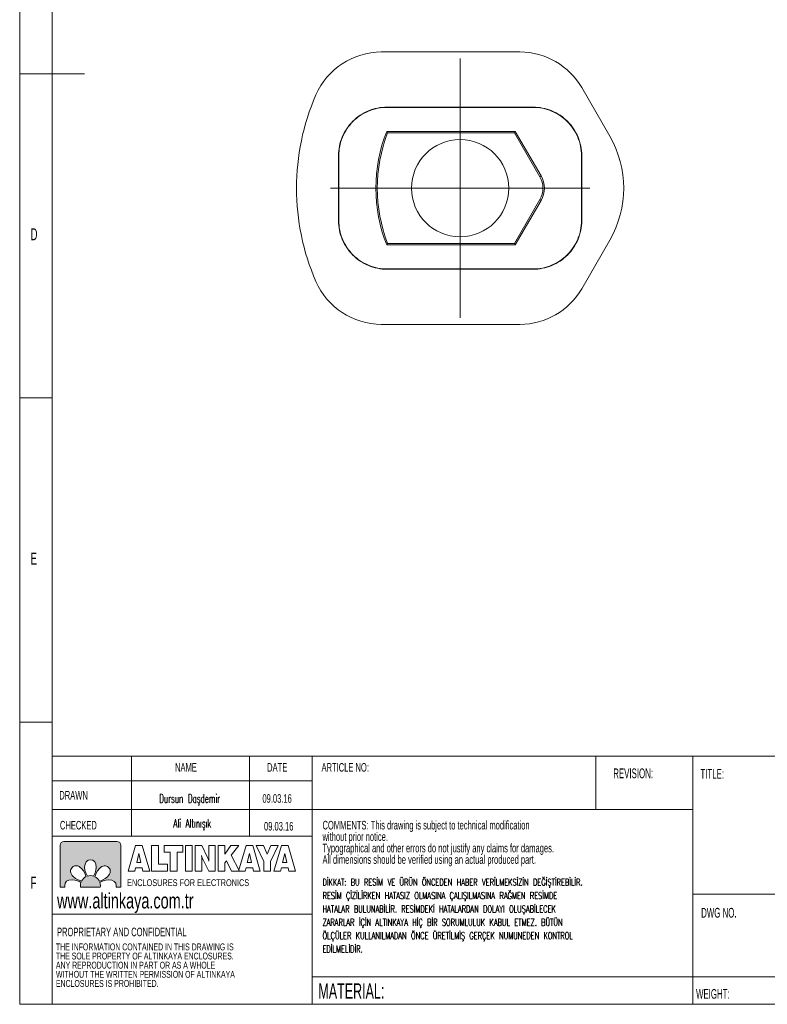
# Model space of a CAD drawing. Header units: millimetres. Extents: x 13 to 205, y 5 to 297.
# Tile 1 of 3: x 13 to 128, y 5 to 157. Entities that reach past the tile are written whole.
import ezdxf

# ---------------------------------------------------------------- set-up
doc = ezdxf.new("R2010")
doc.units = ezdxf.units.MM
doc.layers.add('LAYER_1', color=179, linetype='Continuous', lineweight=15)
doc.layers.add('LAYER_2', color=1, linetype='Continuous')
doc.styles.add('SLDTEXTSTYLE0', font='TXT', dxfattribs={"width": 0.7})
doc.styles.add('SLDTEXTSTYLE1', font='TXT', dxfattribs={"width": 0.605})
doc.styles.add('SLDTEXTSTYLE3', font='TXT', dxfattribs={"width": 0.605, "bigfont": 'bigfont'})

# ---------------------------------------------------------------- blocks, each defined once
blk = doc.blocks.new('Block6')
at = {"layer": 'LAYER_1', "color": 250}
for p, q in [((0, 0), (1.27, 4.36)), ((1.27, 4.36), (2.44, 4.36)), ((2.44, 4.36), (3.71, 0)), ((4.04, 0), (4.04, 4.36)), ((4.04, 4.36), (5.2, 4.36)), ((5.2, 4.36), (5.2, 1.16)), ((6.19, 3.21), (6.19, 4.36)), ((6.19, 4.36), (9.41, 4.36)), ((9.41, 4.36), (9.41, 3.21)), ((9.82, 0), (9.82, 4.36)), ((9.82, 4.36), (11, 4.36)), ((11, 4.36), (11, 0)), ((11.52, 0), (11.52, 4.36)), ((11.52, 4.36), (12.62, 4.36)), ((12.62, 4.36), (13.64, 2.33)), ((13.82, 2.3), (13.82, 4.36)), ((13.82, 4.36), (14.92, 4.36)), ((14.92, 4.36), (14.92, 0)), ((15.42, 0), (15.42, 4.36)), ((15.42, 4.36), (16.57, 4.36)), ((16.57, 4.36), (16.57, 2.92)), ((16.57, 2.92), (17.61, 4.36)), ((17.61, 4.36), (18.96, 4.36)), ((18.96, 4.36), (17.67, 2.75)), ((18.94, 0), (20.21, 4.36)), ((20.21, 4.36), (21.38, 4.36)), ((21.38, 4.36), (22.65, 0)), ((23.27, 1.61), (21.94, 4.36)), ((21.94, 4.36), (23.22, 4.36)), ((23.22, 4.36), (23.84, 2.87)), ((23.84, 2.87), (24.47, 4.36)), ((25.72, 4.36), (24.42, 1.61)), ((24.47, 4.36), (25.72, 4.36)), ((25, 0), (26.27, 4.36)), ((26.27, 4.36), (27.44, 4.36)), ((27.44, 4.36), (28.71, 0)), ((1.86, 3), (1.49, 1.49)), ((2.22, 1.49), (1.86, 3)), ((7.23, 3.21), (6.19, 3.21)), ((7.23, 0), (7.23, 3.21)), ((9.41, 3.21), (8.39, 3.21)), ((8.39, 3.21), (8.39, 0)), ((12.62, 2.04), (12.62, 0)), ((13.82, 0), (12.8, 2.01)), ((16.86, 1.75), (16.57, 1.39)), ((17.74, 0), (16.86, 1.75)), ((17.67, 2.75), (19.12, 0)), ((20.8, 3), (20.43, 1.49)), ((21.16, 1.49), (20.8, 3)), ((26.86, 3), (26.49, 1.49)), ((27.21, 1.49), (26.86, 3)), ((1.14, 0), (0, 0)), ((1.28, 0.58), (1.14, 0)), ((2.43, 0.58), (1.28, 0.58)), ((1.49, 1.49), (2.22, 1.49)), ((2.56, 0), (2.43, 0.58)), ((3.71, 0), (2.56, 0)), ((6.77, 0), (4.04, 0)), ((5.2, 1.16), (6.77, 1.16)), ((6.77, 1.16), (6.77, 0)), ((8.39, 0), (7.23, 0)), ((11, 0), (9.82, 0)), ((12.62, 0), (11.52, 0)), ((14.92, 0), (13.82, 0)), ((16.57, 0), (15.42, 0)), ((16.57, 1.39), (16.57, 0)), ((19.12, 0), (17.74, 0)), ((20.08, 0), (18.94, 0)), ((20.22, 0.58), (20.08, 0)), ((21.37, 0.58), (20.22, 0.58)), ((20.43, 1.49), (21.16, 1.49)), ((21.5, 0), (21.37, 0.58)), ((22.65, 0), (21.5, 0)), ((23.27, 0), (23.27, 1.61)), ((24.42, 0), (23.27, 0)), ((24.42, 1.61), (24.42, 0)), ((26.14, 0), (25, 0)), ((26.28, 0.58), (26.14, 0)), ((27.43, 0.58), (26.28, 0.58)), ((26.49, 1.49), (27.21, 1.49)), ((27.56, 0), (27.43, 0.58)), ((28.71, 0), (27.56, 0))]:
    blk.add_line(p, q, dxfattribs=at)
for points in [[(12.7, 2.26), (12.67, 2.37), (12.63, 2.5), (12.59, 2.64)], [(12.59, 2.64), (12.6, 2.56), (12.61, 2.48), (12.62, 2.4)], [(12.62, 2.4), (12.62, 2.31), (12.62, 2.19), (12.62, 2.04)], [(12.8, 2.01), (12.77, 2.07), (12.74, 2.16), (12.7, 2.26)], [(13.64, 2.33), (13.67, 2.28), (13.7, 2.19), (13.73, 2.09)], [(13.73, 2.09), (13.77, 1.99), (13.81, 1.86), (13.85, 1.71)], [(13.82, 1.97), (13.82, 2.06), (13.82, 2.17), (13.82, 2.3)], [(13.85, 1.71), (13.84, 1.79), (13.83, 1.87), (13.82, 1.97)]]:
    blk.add_open_spline(points, degree=3, dxfattribs=at)
blk = doc.blocks.new('Block4')
at = {"color": 7, "linetype": 'Continuous', "lineweight": 0, "insert": (0.07, 1.37), "char_height": 1.3229, "attachment_point": 1, "style": 'SLDTEXTSTYLE0'}
blk.add_mtext('ENCLOSURES FOR ELECTRONICS', dxfattribs=at)
blk = doc.blocks.new('SW_NOTE_1')
at = {"layer": 'LAYER_1', "color": 0, "char_height": 1.0583, "attachment_point": 1, "style": 'SLDTEXTSTYLE1'}
for s, insert in [('THE INFORMATION CONTAINED IN THIS DRAWING IS', (0, 1.36)), ('ANY REPRODUCTION IN PART OR AS A WHOLE', (0, -1.46)), ('THE SOLE PROPERTY OF ALTINKAYA ENCLOSURES.', (0, -0.05)), ('WITHOUT THE WRITTEN PERMISSION OF ALTINKAYA', (0, -2.87)), ('ENCLOSURES IS PROHIBITED.', (0, -4.28))]:
    blk.add_mtext(s, dxfattribs=dict(at, insert=insert))
blk = doc.blocks.new('SW_NOTE_2')
at = {"layer": 'LAYER_1', "color": 0, "char_height": 1.3229, "attachment_point": 1, "style": 'SLDTEXTSTYLE1'}
for s, insert in [('COMMENTS: This drawing is subject to technical modification', (0, 1.71)), ('without prior notice.', (0, -0.06)), ('Typographical and other errors do not justify any claims for damages.', (0, -1.82)), ('All dimensions should be verified using an actual produced part.', (0, -3.59))]:
    blk.add_mtext(s, dxfattribs=dict(at, insert=insert))
blk = doc.blocks.new('SW_NOTE_3')
at = {"layer": 'LAYER_1', "color": 0, "char_height": 1.06, "attachment_point": 1, "style": 'SLDTEXTSTYLE3'}
for s, insert in [('DİKKAT: BU RESİM VE ÜRÜN ÖNCEDEN HABER VERİLMEKSİZİN DEĞİŞTİREBİLİR.', (0, 1.37)), ('RESİM ÇİZİLİRKEN HATASIZ OLMASINA ÇALIŞILMASINA RAĞMEN RESİMDE', (0, -0.69)), ('HATALAR BULUNABİLİR. RESİMDEKİ HATALARDAN DOLAYI OLUŞABİLECEK', (0, -2.75)), ('ZARARLAR İÇİN ALTINKAYA HİÇ BİR SORUMLULUK KABUL ETMEZ. BÜTÜN', (0, -4.81)), ('ÖLÇÜLER KULLANILMADAN ÖNCE ÜRETİLMİŞ GERÇEK NUMUNEDEN KONTROL', (0, -6.87)), ('EDİLMELİDİR.', (0, -8.93))]:
    blk.add_mtext(s, dxfattribs=dict(at, insert=insert))
blk = doc.blocks.new('SW_CENTERMARKSYMBOL_0')
at = {"layer": 'LAYER_1', "color": 0}
for p, q in [((0, 12.5), (0, 20)), ((0, 0), (0, 12.5)), ((-12.5, 0), (-20, 0)), ((0, 0), (-12.5, 0)), ((0, 0), (0, -12.5)), ((0, 0), (12.5, 0)), ((12.5, 0), (20, 0)), ((0, -12.5), (0, -20))]:
    blk.add_line(p, q, dxfattribs=at)

msp = doc.modelspace()

# ---------------------------------------------------------------- hatches: boundary and pattern name
at = {"layer": 'LAYER_2'}
h = msp.add_hatch(color=256, dxfattribs=at)
edge = h.paths.add_edge_path(flags=0)
edge.add_spline(control_points=[(19.6111781, 30.1082134), (19.2889514, 30.1082134), (19.0260914, 29.8453534), (19.0260914, 29.5231267)], knot_values=[0.9444444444, 0.9444444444, 0.9444444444, 0.9444444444, 1, 1, 1, 1], weights=[1, 1, 1, 1], degree=3, periodic=0)
edge.add_line((19.0260914, 29.5231267), (19.0260914, 23.0870001))
edge.add_line((19.0260914, 23.0870001), (19.7641014, 23.0870001))
edge.add_spline(control_points=[(19.7641014, 23.0870001), (19.7474181, 23.1576767), (19.7390981, 23.2333801), (19.7394014, 23.3142401)], knot_values=[0.7777777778, 0.7777777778, 0.7777777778, 0.7777777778, 0.8333333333, 0.8333333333, 0.8333333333, 0.8333333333], weights=[1, 1, 1, 1], degree=3, periodic=0)
edge.add_spline(control_points=[(19.7394014, 23.3142401), (19.7371481, 23.8785701), (20.1587814, 24.2001034), (20.8667614, 24.2134934)], knot_values=[0.7222222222, 0.7222222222, 0.7222222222, 0.7222222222, 0.7777777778, 0.7777777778, 0.7777777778, 0.7777777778], weights=[1, 1, 1, 1], degree=3, periodic=0)
edge.add_spline(control_points=[(20.8667614, 24.2134934), (21.4872081, 24.2248034), (22.1036247, 23.8785701), (22.2463647, 23.7929001)], knot_values=[0.6666666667, 0.6666666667, 0.6666666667, 0.6666666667, 0.7222222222, 0.7222222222, 0.7222222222, 0.7222222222], weights=[1, 1, 1, 1], degree=3, periodic=0)
edge.add_spline(control_points=[(22.2463647, 23.7929001), (22.1959247, 23.6408434), (22.1685814, 23.4784301), (22.1685814, 23.3093867)], knot_values=[0.6111111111, 0.6111111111, 0.6111111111, 0.6111111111, 0.6666666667, 0.6666666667, 0.6666666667, 0.6666666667], weights=[1, 1, 1, 1], degree=3, periodic=0)
edge.add_spline(control_points=[(22.1685814, 23.3093867), (22.1685814, 23.2338134), (22.1739547, 23.1596267), (22.1845281, 23.0870001)], knot_values=[0.5555555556, 0.5555555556, 0.5555555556, 0.5555555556, 0.6111111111, 0.6111111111, 0.6111111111, 0.6111111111], weights=[1, 1, 1, 1], degree=3, periodic=0)
edge.add_line((22.1845281, 23.0870001), (25.2289981, 23.0870001))
edge.add_spline(control_points=[(25.2289981, 23.0870001), (25.2395281, 23.1596267), (25.2452481, 23.2338134), (25.2452481, 23.3093867)], knot_values=[0.4444444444, 0.4444444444, 0.4444444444, 0.4444444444, 0.5, 0.5, 0.5, 0.5], weights=[1, 1, 1, 1], degree=3, periodic=0)
edge.add_spline(control_points=[(25.2452481, 23.3093867), (25.2452481, 23.4753967), (25.2187714, 23.6350801), (25.1701081, 23.7847967)], knot_values=[0.3888888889, 0.3888888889, 0.3888888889, 0.3888888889, 0.4444444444, 0.4444444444, 0.4444444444, 0.4444444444], weights=[1, 1, 1, 1], degree=3, periodic=0)
edge.add_spline(control_points=[(25.1701081, 23.7847967), (25.3175714, 23.8729801), (25.9303047, 24.2150967), (26.5469814, 24.2036567)], knot_values=[0.3333333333, 0.3333333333, 0.3333333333, 0.3333333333, 0.3888888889, 0.3888888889, 0.3888888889, 0.3888888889], weights=[1, 1, 1, 1], degree=3, periodic=0)
edge.add_spline(control_points=[(26.5469814, 24.2036567), (27.2550047, 24.1903101), (27.6765947, 23.8688201), (27.6743414, 23.3044901)], knot_values=[0.2777777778, 0.2777777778, 0.2777777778, 0.2777777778, 0.3333333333, 0.3333333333, 0.3333333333, 0.3333333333], weights=[1, 1, 1, 1], degree=3, periodic=0)
edge.add_spline(control_points=[(27.6743414, 23.3044901), (27.6746881, 23.2272701), (27.6668881, 23.1549034), (27.6516347, 23.0870001)], knot_values=[0.2222222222, 0.2222222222, 0.2222222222, 0.2222222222, 0.2777777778, 0.2777777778, 0.2777777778, 0.2777777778], weights=[1, 1, 1, 1], degree=3, periodic=0)
edge.add_line((27.6516347, 23.0870001), (28.3878247, 23.0870001))
edge.add_line((28.3878247, 23.0870001), (28.3878247, 29.5231267))
edge.add_spline(control_points=[(28.3878247, 29.5231267), (28.3878247, 29.8453534), (28.1249647, 30.1082134), (27.8027381, 30.1082134)], knot_values=[0.0555555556, 0.0555555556, 0.0555555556, 0.0555555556, 0.1111111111, 0.1111111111, 0.1111111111, 0.1111111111], weights=[1, 1, 1, 1], degree=3, periodic=0)
edge.add_line((27.8027381, 30.1082134), (19.6111781, 30.1082134))
edge = h.paths.add_edge_path(flags=0)
edge.add_spline(control_points=[(24.1906014, 24.7699801), (24.0384581, 24.8202901), (23.8757847, 24.8477201), (23.7069147, 24.8477201)], knot_values=[0.6666666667, 0.6666666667, 0.6666666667, 0.6666666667, 0.8333333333, 0.8333333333, 0.8333333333, 0.8333333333], weights=[1, 1, 1, 1], degree=3, periodic=0)
edge.add_spline(control_points=[(23.7069147, 24.8477201), (23.5409914, 24.8477201), (23.3811347, 24.8213734), (23.2313314, 24.7726667)], knot_values=[0.8333333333, 0.8333333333, 0.8333333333, 0.8333333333, 1, 1, 1, 1], weights=[1, 1, 1, 1], degree=3, periodic=0)
edge.add_spline(control_points=[(23.2313314, 24.7726667), (23.1431481, 24.9201301), (22.8012481, 25.5326901), (22.8126447, 26.1495401)], knot_values=[0, 0, 0, 0, 0.1666666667, 0.1666666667, 0.1666666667, 0.1666666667], weights=[1, 1, 1, 1], degree=3, periodic=0)
edge.add_spline(control_points=[(22.8126447, 26.1495401), (22.8259914, 26.8574334), (23.1474381, 27.2791101), (23.7117681, 27.2769001)], knot_values=[0.1666666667, 0.1666666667, 0.1666666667, 0.1666666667, 0.3333333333, 0.3333333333, 0.3333333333, 0.3333333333], weights=[1, 1, 1, 1], degree=3, periodic=0)
edge.add_spline(control_points=[(23.7117681, 27.2769001), (24.2760981, 27.2791101), (24.5975881, 26.8574334), (24.6109347, 26.1495401)], knot_values=[0.3333333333, 0.3333333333, 0.3333333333, 0.3333333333, 0.5, 0.5, 0.5, 0.5], weights=[1, 1, 1, 1], degree=3, periodic=0)
edge.add_spline(control_points=[(24.6109347, 26.1495401), (24.6222881, 25.5289634), (24.2760981, 24.9125034), (24.1906014, 24.7699801)], knot_values=[0.5, 0.5, 0.5, 0.5, 0.6666666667, 0.6666666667, 0.6666666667, 0.6666666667], weights=[1, 1, 1, 1], degree=3, periodic=0)
edge = h.paths.add_edge_path(flags=0)
edge.add_spline(control_points=[(22.3387514, 25.9560567), (22.7845214, 25.5264501), (22.9756647, 24.8476334), (23.0166147, 24.6843101)], knot_values=[0.6, 0.6, 0.6, 0.6, 0.8, 0.8, 0.8, 0.8], weights=[1, 1, 1, 1], degree=3, periodic=0)
edge.add_spline(control_points=[(23.0166147, 24.6843101), (22.7238114, 24.5369334), (22.4844814, 24.2990767), (22.3356314, 24.0072701)], knot_values=[0.8, 0.8, 0.8, 0.8, 1, 1, 1, 1], weights=[1, 1, 1, 1], degree=3, periodic=0)
edge.add_spline(control_points=[(22.3356314, 24.0072701), (22.1670214, 24.0497801), (21.4942281, 24.2413567), (21.0670914, 24.6844401)], knot_values=[0, 0, 0, 0, 0.2, 0.2, 0.2, 0.2], weights=[1, 1, 1, 1], degree=3, periodic=0)
edge.add_spline(control_points=[(21.0670914, 24.6844401), (20.5758647, 25.1946034), (20.5051447, 25.7199767), (20.9057181, 26.1175167)], knot_values=[0.2, 0.2, 0.2, 0.2, 0.4, 0.4, 0.4, 0.4], weights=[1, 1, 1, 1], degree=3, periodic=0)
edge.add_spline(control_points=[(20.9057181, 26.1175167), (21.3033881, 26.5180034), (21.8286747, 26.4472834), (22.3387514, 25.9560567)], knot_values=[0.4, 0.4, 0.4, 0.4, 0.6, 0.6, 0.6, 0.6], weights=[1, 1, 1, 1], degree=3, periodic=0)
edge = h.paths.add_edge_path(flags=0)
edge.add_spline(control_points=[(26.3535414, 24.6775067), (25.9238047, 24.2316934), (25.2450314, 24.0405067), (25.0818381, 23.9996434)], knot_values=[0.6, 0.6, 0.6, 0.6, 0.8, 0.8, 0.8, 0.8], weights=[1, 1, 1, 1], degree=3, periodic=0)
edge.add_spline(control_points=[(25.0818381, 23.9996434), (24.9344614, 24.2923167), (24.6966047, 24.5316034), (24.4047547, 24.6804534)], knot_values=[0.8, 0.8, 0.8, 0.8, 1, 1, 1, 1], weights=[1, 1, 1, 1], degree=3, periodic=0)
edge.add_spline(control_points=[(24.4047547, 24.6804534), (24.4471781, 24.8488467), (24.6387547, 25.5219434), (25.0819247, 25.9491667)], knot_values=[0, 0, 0, 0, 0.2, 0.2, 0.2, 0.2], weights=[1, 1, 1, 1], degree=3, periodic=0)
edge.add_spline(control_points=[(25.0819247, 25.9491667), (25.5919581, 26.4403934), (26.1174614, 26.5110701), (26.5148714, 26.1104967)], knot_values=[0.2, 0.2, 0.2, 0.2, 0.4, 0.4, 0.4, 0.4], weights=[1, 1, 1, 1], degree=3, periodic=0)
edge.add_spline(control_points=[(26.5148714, 26.1104967), (26.9154881, 25.7130001), (26.8446814, 25.1876267), (26.3535414, 24.6775067)], knot_values=[0.4, 0.4, 0.4, 0.4, 0.6, 0.6, 0.6, 0.6], weights=[1, 1, 1, 1], degree=3, periodic=0)

# ---------------------------------------------------------------- linework, layer by layer
at = {"color": 7, "linetype": 'Continuous', "lineweight": 15}
for p, q in [((89.9355539, 151.8481132), (68.5583592, 151.8481132)), ((103.7919604, 138.8481132), (99.4618334, 146.3481132)), ((91.9693351, 143.3481132), (69.4487781, 143.3481132)), ((69.4487781, 143.3481132), (69.4487781, 143.3044755)), ((91.9693351, 143.3044755), (69.4487781, 143.3044755)), ((91.9693351, 143.3044755), (91.9693351, 143.3481132)), ((69.5346672, 139.3918137), (69.3856611, 139.610002)), ((69.3856611, 139.610002), (89.2207301, 139.610002)), ((89.094759, 139.3918137), (69.5346672, 139.3918137)), ((89.094759, 139.3918137), (89.2207301, 139.610002)), ((93.0044936, 132.6199546), (89.094759, 139.3918137)), ((89.2207301, 139.610002), (93.1934506, 132.7290482)), ((61.9590566, 135.8583917), (61.9590566, 125.8378347)), ((62.0026943, 135.8583917), (61.9590566, 135.8583917)), ((62.0026943, 135.8583917), (62.0026943, 125.8378347)), ((99.4154189, 125.8378347), (99.4154189, 135.8583917)), ((99.4590566, 135.8583917), (99.4154189, 135.8583917)), ((99.4590566, 125.8378347), (99.4590566, 135.8583917)), ((93.0044936, 132.6199546), (93.1934506, 132.7290482)), ((89.094759, 122.3044128), (93.0044885, 129.076263)), ((93.0044885, 129.076263), (93.1934451, 128.9671688)), ((93.1934451, 128.9671688), (89.2207301, 122.0862244)), ((61.9590566, 125.8378347), (62.0026943, 125.8378347)), ((99.4154189, 125.8378347), (99.4590566, 125.8378347)), ((69.5346672, 122.3044128), (69.3856611, 122.0862244)), ((89.2207301, 122.0862244), (69.3856611, 122.0862244)), ((69.5346672, 122.3044128), (89.094759, 122.3044128)), ((89.094759, 122.3044128), (89.2207301, 122.0862244)), ((99.4618334, 115.3481132), (103.7919604, 122.8481132)), ((69.4487781, 118.3917509), (69.4487781, 118.3481132)), ((69.4487781, 118.3917509), (91.9693351, 118.3917509)), ((69.4487781, 118.3481132), (91.9693351, 118.3481132)), ((91.9693351, 118.3481132), (91.9693351, 118.3917509)), ((68.5583592, 109.8481132), (89.9355539, 109.8481132))]:
    msp.add_line(p, q, dxfattribs=at)
at = {"color": 7, "linetype": 'Continuous', "lineweight": 0}
msp.add_line((17.8, 60.25), (17.8, 5), dxfattribs=at)
msp.add_line((17.8, 60.25), (17.8, 5), dxfattribs=at)
at = {"color": 22, "linetype": 'Continuous', "lineweight": 0}
for p, q in [((19.0260914, 23.0870001), (19.0260914, 29.5231267)), ((19.6111781, 30.1082134), (27.8027381, 30.1082134)), ((28.3878247, 29.5231267), (28.3878247, 23.0870001)), ((19.7641014, 23.0870001), (19.0260914, 23.0870001)), ((25.2289981, 23.0870001), (22.1845281, 23.0870001)), ((28.3878247, 23.0870001), (27.6516347, 23.0870001))]:
    msp.add_line(p, q, dxfattribs=at)
at = {"color": 7, "linetype": 'Continuous', "lineweight": 15}
msp.add_circle((80.7090566, 130.8481132), 7.5, dxfattribs=at)
for centre, radius, start, end in [((68.5583592, 140.8481132), 11, 90, 156.546170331), ((89.9355539, 140.8481132), 11, 30, 90), ((91.6075593, 130.8481132), 36.125, 156.546170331, 203.453829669), ((91.6075593, 130.8481132), 23.8868888, 158.481141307, 201.518858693), ((91.6075593, 130.8481132), 23.6687005, 158.840195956, 201.159804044), ((89.9355539, 130.8481132), 16, 330, 30), ((89.9355539, 130.8481132), 3.5437005, 330, 29.999834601), ((89.9355539, 130.8481132), 3.7618888, 330, 29.999834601), ((68.5583592, 120.8481132), 11, 203.453829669, 270), ((89.9355539, 120.8481132), 11, 270, 330)]:
    msp.add_arc(centre, radius, start, end, dxfattribs=at)
for points in [[(61.9590566, 135.8583917), (61.9590566, 136.8399469), (62.15384, 137.8202289), (62.9037143, 139.6320371), (63.4585125, 140.4626775), (64.8444923, 141.8486573), (65.6751327, 142.4034555), (67.4869409, 143.1533298), (68.4672229, 143.3481132), (69.4487781, 143.3481132)], [(69.4487781, 143.3044755), (68.4729259, 143.3044755), (67.4983499, 143.1108243), (65.6970997, 142.3653197), (64.8713056, 141.8137577), (63.4934121, 140.4358642), (62.9418501, 139.6100701), (62.1963455, 137.8088199), (62.0026943, 136.8342439), (62.0026943, 135.8583917)], [(91.9693351, 143.3481132), (92.9508903, 143.3481132), (93.9311723, 143.1533298), (95.7429805, 142.4034555), (96.5736209, 141.8486573), (97.9596007, 140.4626775), (98.5143989, 139.6320371), (99.2642732, 137.8202289), (99.4590566, 136.8399469), (99.4590566, 135.8583917)], [(99.4154189, 135.8583917), (99.4154189, 136.8342439), (99.2217677, 137.8088199), (98.4762631, 139.6100701), (97.9247011, 140.4358642), (96.5468076, 141.8137577), (95.7210135, 142.3653197), (93.9197633, 143.1108243), (92.9451873, 143.3044755), (91.9693351, 143.3044755)], [(69.4487781, 118.3481132), (68.4672229, 118.3481132), (67.4869409, 118.5428966), (65.6751327, 119.2927709), (64.8444923, 119.8475691), (63.4585125, 121.2335489), (62.9037143, 122.0641893), (62.15384, 123.8759975), (61.9590566, 124.8562795), (61.9590566, 125.8378347)], [(62.0026943, 125.8378347), (62.0026943, 124.8619825), (62.1963455, 123.8874065), (62.9418501, 122.0861563), (63.4934121, 121.2603622), (64.8713056, 119.8824687), (65.6970997, 119.3309067), (67.4983499, 118.5854021), (68.4729259, 118.3917509), (69.4487781, 118.3917509)], [(99.4590566, 125.8378347), (99.4590566, 124.8562795), (99.2642732, 123.8759975), (98.5143989, 122.0641893), (97.9596007, 121.2335489), (96.5736209, 119.8475691), (95.7429805, 119.2927709), (93.9311723, 118.5428966), (92.9508903, 118.3481132), (91.9693351, 118.3481132)], [(91.9693351, 118.3917509), (92.9451873, 118.3917509), (93.9197633, 118.5854021), (95.7210135, 119.3309067), (96.5468076, 119.8824687), (97.9247011, 121.2603622), (98.4762631, 122.0861563), (99.2217677, 123.8874065), (99.4154189, 124.8619825), (99.4154189, 125.8378347)]]:
    msp.add_open_spline(points, degree=3, knots=[2.3575640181, 2.3575640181, 2.3575640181, 2.3575640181, 2.7495783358, 2.7495783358, 3.1415926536, 3.1415926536, 3.5336069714, 3.5336069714, 3.9256212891, 3.9256212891, 3.9256212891, 3.9256212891], dxfattribs=at)
at = {"color": 22, "linetype": 'Continuous', "lineweight": 0}
for points in [[(19.0260914, 29.5231267), (19.0260914, 29.8453534), (19.2889514, 30.1082134), (19.6111781, 30.1082134)], [(27.8027381, 30.1082134), (28.1249647, 30.1082134), (28.3878247, 29.8453534), (28.3878247, 29.5231267)], [(21.0670914, 24.6844401), (20.5758647, 25.1946034), (20.5051447, 25.7199767), (20.9057181, 26.1175167)], [(20.9057181, 26.1175167), (21.3033881, 26.5180034), (21.8286747, 26.4472834), (22.3387514, 25.9560567)], [(22.3387514, 25.9560567), (22.7845214, 25.5264501), (22.9756647, 24.8476334), (23.0166147, 24.6843101)], [(23.2313314, 24.7726667), (23.1431481, 24.9201301), (22.8012481, 25.5326901), (22.8126447, 26.1495401)], [(22.8126447, 26.1495401), (22.8259914, 26.8574334), (23.1474381, 27.2791101), (23.7117681, 27.2769001)], [(23.7117681, 27.2769001), (24.2760981, 27.2791101), (24.5975881, 26.8574334), (24.6109347, 26.1495401)], [(24.6109347, 26.1495401), (24.6222881, 25.5289634), (24.2760981, 24.9125034), (24.1906014, 24.7699801)], [(24.4047547, 24.6804534), (24.4471781, 24.8488467), (24.6387547, 25.5219434), (25.0819247, 25.9491667)], [(25.0819247, 25.9491667), (25.5919581, 26.4403934), (26.1174614, 26.5110701), (26.5148714, 26.1104967)], [(26.5148714, 26.1104967), (26.9154881, 25.7130001), (26.8446814, 25.1876267), (26.3535414, 24.6775067)], [(22.3356314, 24.0072701), (22.1670214, 24.0497801), (21.4942281, 24.2413567), (21.0670914, 24.6844401)], [(23.0166147, 24.6843101), (22.7238114, 24.5369334), (22.4844814, 24.2990767), (22.3356314, 24.0072701)], [(23.7069147, 24.8477201), (23.5409914, 24.8477201), (23.3811347, 24.8213734), (23.2313314, 24.7726667)], [(24.1906014, 24.7699801), (24.0384581, 24.8202901), (23.8757847, 24.8477201), (23.7069147, 24.8477201)], [(25.0818381, 23.9996434), (24.9344614, 24.2923167), (24.6966047, 24.5316034), (24.4047547, 24.6804534)], [(26.3535414, 24.6775067), (25.9238047, 24.2316934), (25.2450314, 24.0405067), (25.0818381, 23.9996434)], [(20.8667614, 24.2134934), (20.1587814, 24.2001034), (19.7371481, 23.8785701), (19.7394014, 23.3142401)], [(19.7394014, 23.3142401), (19.7390981, 23.2333801), (19.7474181, 23.1576767), (19.7641014, 23.0870001)], [(22.2463647, 23.7929001), (22.1036247, 23.8785701), (21.4872081, 24.2248034), (20.8667614, 24.2134934)], [(22.1685814, 23.3093867), (22.1685814, 23.4784301), (22.1959247, 23.6408434), (22.2463647, 23.7929001)], [(22.1845281, 23.0870001), (22.1739547, 23.1596267), (22.1685814, 23.2338134), (22.1685814, 23.3093867)], [(26.5469814, 24.2036567), (25.9303047, 24.2150967), (25.3175714, 23.8729801), (25.1701081, 23.7847967)], [(25.1701081, 23.7847967), (25.2187714, 23.6350801), (25.2452481, 23.4753967), (25.2452481, 23.3093867)], [(25.2452481, 23.3093867), (25.2452481, 23.2338134), (25.2395281, 23.1596267), (25.2289981, 23.0870001)], [(27.6743414, 23.3044901), (27.6765947, 23.8688201), (27.2550047, 24.1903101), (26.5469814, 24.2036567)], [(27.6516347, 23.0870001), (27.6668881, 23.1549034), (27.6746881, 23.2272701), (27.6743414, 23.3044901)]]:
    msp.add_open_spline(points, degree=3, dxfattribs=at)
at = {"layer": 'LAYER_1'}
for p, q in [((12.8, 292), (12.8, 5)), ((17.8, 292), (17.8, 5)), ((12.8, 148.5), (22.8, 148.5)), ((12.8, 98.5), (17.8, 98.5)), ((17.8, 48.5), (12.8, 48.5)), ((72.4236995, 43.248839), (17.8, 43.248839)), ((30.0200286, 43.248839), (30.0200286, 30.9210439)), ((48.2132472, 43.248839), (48.2132472, 30.9210439)), ((57.9121702, 39.4398424), (57.9121702, 43.248839)), ((72.4236995, 43.248839), (205, 43.248839)), ((101.6371253, 43.248839), (101.6371253, 35.0226876)), ((116.6, 43.248839), (116.6, 9.25)), ((17.8, 39.4398424), (57.9121702, 39.4398424)), ((57.9121702, 39.4398424), (57.9121702, 5)), ((17.8, 35.0226876), (57.9121702, 35.0226876)), ((57.9121702, 35.0226876), (116.6, 35.0226876)), ((17.8, 30.9210439), (57.9121702, 30.9210439)), ((116.6, 22), (205, 22)), ((17.8, 18.9134525), (57.9121702, 18.9134525)), ((57.9121702, 9.25), (192, 9.25)), ((116.6, 9.25), (116.6, 5)), ((12.8, 5), (17.8, 5)), ((17.8, 5), (205, 5))]:
    msp.add_line(p, q, dxfattribs=at)

# ---------------------------------------------------------------- block references
at = {"color": 7, "linetype": 'Continuous'}
for name, p, xscale, yscale, zscale in [('Block6', (29.5056081, 25.5464701), 0.9, 0.9, 0.9), ('Block4', (29.2916807, 23.1899252), 0.8, 0.8, 0.8)]:
    msp.add_blockref(name, p, dxfattribs=dict(at, xscale=xscale, yscale=yscale, zscale=zscale))
at = {"layer": 'LAYER_1'}
msp.add_blockref('SW_CENTERMARKSYMBOL_0', (80.7090566, 130.8481132), dxfattribs=at)
at = {"layer": 'LAYER_1', "color": 7}
for name, p in [('SW_NOTE_2', (59.4900177, 31.5760909)), ('SW_NOTE_3', (59.4900177, 22.989099)), ('SW_NOTE_1', (18.388178, 13.0247901))]:
    msp.add_blockref(name, p, dxfattribs=at)

# ---------------------------------------------------------------- texts
at = {"color": 7, "linetype": 'Continuous', "lineweight": 0}
for s, insert, char_height, attachment_point, style in [('Dursun Daşdemir', (39.011522, 37.4002803), 1.322916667, 2, 'SLDTEXTSTYLE3'), ('09.03.16', (52.4925047, 37.4002803), 1.32291667, 2, 'SLDTEXTSTYLE1'), ('Ali Altınışık', (39.4182838, 33.563202), 1.322916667, 2, 'SLDTEXTSTYLE3'), ('09.03.16', (52.736654, 33.1186539), 1.32291667, 2, 'SLDTEXTSTYLE1'), ('F', (14.4666667, 24.6680205), 1.8520833, 1, 'SLDTEXTSTYLE1'), ('www.altinkaya.com.tr', (18.5551506, 22.1600402), 2.38125, 1, 'SLDTEXTSTYLE0')]:
    msp.add_mtext(s, dxfattribs=dict(at, insert=insert, char_height=char_height, attachment_point=attachment_point, style=style))
at = {"layer": 'LAYER_1', "attachment_point": 1, "style": 'SLDTEXTSTYLE1'}
for s, insert, char_height in [('D', (14.4666667, 124.6680205), 1.8520833), ('E', (14.4666667, 74.6680205), 1.8520833), ('ARTICLE NO:', (59.3413423, 42.1983598), 1.322916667), ('REVISION:', (104.3140115, 41.3661314), 1.5), ('MATERIAL:', (58.8555278, 8.2402381), 2.38125)]:
    msp.add_mtext(s, dxfattribs=dict(at, insert=insert, char_height=char_height))
at = {"layer": 'LAYER_1', "color": 7, "attachment_point": 1, "style": 'SLDTEXTSTYLE1'}
for s, insert, char_height in [('NAME', (36.7537744, 42.1983598), 1.32291667), ('DATE', (50.9512426, 42.1983598), 1.32291667), ('TITLE:', (117.7561869, 41.2783343), 1.5), ('DRAWN', (18.9084553, 37.9012772), 1.32291667), ('CHECKED', (19.0086547, 33.2814201), 1.32291667), ('DWG NO.', (117.8739661, 19.8686379), 1.5), ('PROPRIETARY AND CONFIDENTIAL', (18.5551506, 16.8172984), 1.322916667), ('WEIGHT:', (117.0833517, 7.3608522), 1.4986)]:
    msp.add_mtext(s, dxfattribs=dict(at, insert=insert, char_height=char_height))

doc.saveas('drawing.dxf')
